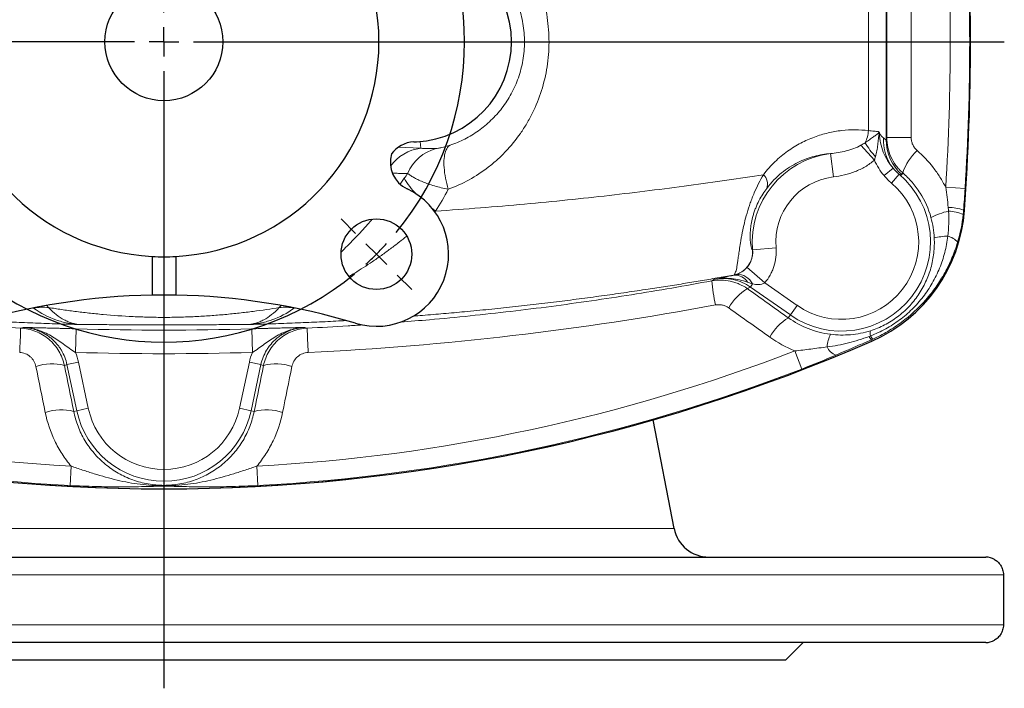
# Model space of a CAD drawing. Header units: millimetres. Extents: x -342 to 561, y -507 to 471.
# Tile 3 of 15: x -218 to -51, y -507 to -393. Entities that reach past the tile are written whole.
import ezdxf

# ---------------------------------------------------------------- set-up
doc = ezdxf.new("R2010")
doc.units = ezdxf.units.MM
doc.layers.add('FORMAT', color=7, linetype='Continuous')

# ---------------------------------------------------------------- blocks, each defined once
blk = doc.blocks.new('SW_CENTERMARKSYMBOL_2')
at = {"layer": 'FORMAT', "color": 0}
for p, q in [((0, 0), (0, 2.5)), ((-5, 0), (-146.1, 0)), ((0, 0), (-2.5, 0)), ((0, 0), (0, -2.5)), ((0, 0), (2.5, 0)), ((5, 0), (142.64, 0)), ((0, -5), (0, -109.77))]:
    blk.add_line(p, q, dxfattribs=at)
blk = doc.blocks.new('SW_CENTERMARKSYMBOL_3')
at = {"layer": 'FORMAT', "color": 0}
for p, q in [((-75.66, 3.54), (-78.14, 6.01)), ((3.54, 3.54), (6.01, 6.01)), ((-72.12, 0), (-73.89, 1.77)), ((-36.06, -31.06), (-36.06, 2.5)), ((0, 0), (1.77, 1.77)), ((0, 0), (-1.77, -1.77)), ((-72.12, 0), (-70.36, -1.77)), ((-68.59, -3.54), (-66.11, -6.01)), ((-3.54, -3.54), (-6.01, -6.01)), ((-36.06, -36.06), (-36.06, -33.56)), ((-41.06, -36.06), (-74.62, -36.06)), ((-36.06, -36.06), (-38.56, -36.06)), ((-36.06, -36.06), (-36.06, -38.56)), ((-36.06, -36.06), (-33.56, -36.06)), ((-31.06, -36.06), (2.5, -36.06)), ((-36.06, -41.06), (-36.06, -74.62)), ((-68.59, -68.59), (-66.11, -66.11)), ((-3.54, -68.59), (-6.01, -66.11)), ((-72.12, -72.12), (-70.36, -70.36)), ((0, -72.12), (-1.77, -70.36)), ((-72.12, -72.12), (-73.89, -73.89)), ((0, -72.12), (1.77, -73.89)), ((-75.66, -75.66), (-78.14, -78.14)), ((3.54, -75.66), (6.01, -78.14))]:
    blk.add_line(p, q, dxfattribs=at)
for start, end in [(50.6172, 129.3828), (132.1914, 135), (45, 47.8086), (42.1914, 45), (135, 137.8086), (140.6172, 219.3828), (320.6172, 39.3828), (222.1914, 225), (315, 317.8086), (225, 227.8086), (312.1914, 315), (230.6172, 309.3828)]:
    blk.add_arc((-36.06, -36.06), 51, start, end, dxfattribs=at)

msp = doc.modelspace()

# ---------------------------------------------------------------- linework, layer by layer
at = {"color": 8, "linetype": 'Continuous', "lineweight": 18}
for p, q in [((-71.38, -413.38), (-71.38, -380.16)), ((-74.39, -381.68), (-74.39, -411.85)), ((-150.38, -414.84), (-150.48, -413.7)), ((-75.65, -414.33), (-73.38, -416.86)), ((-150.38, -414.84), (-154.18, -414.69)), ((-80.84, -415.75), (-80.34, -419.72)), ((-70.21, -418.22), (-71.73, -419.5)), ((-69.17, -419.25), (-70.46, -420.77)), ((-68.71, -419.33), (-68.56, -419.02)), ((-153.17, -419.95), (-153.89, -420.94)), ((-61.27, -421.47), (-57.97, -421.68)), ((-148, -425.64), (-147.88, -425.52)), ((-58.08, -425.35), (-58.23, -425.34)), ((-58.08, -425.35), (-58.08, -425.35)), ((-94.04, -432.1), (-94.05, -432.1)), ((-94.04, -432.1), (-90.06, -431.75)), ((-95, -435.06), (-91.98, -437.68)), ((-100.5, -437.1), (-100.99, -437.36)), ((-97.26, -436.37), (-97.18, -436.4)), ((-86.49, -441.52), (-91.98, -437.68)), ((-94.42, -438.41), (-94.05, -437.88)), ((-94.42, -438.41), (-87.64, -443.15)), ((-216.09, -441.99), (-216.12, -441.97)), ((-213.87, -441.55), (-213.54, -441.9)), ((-174.05, -441.55), (-174.39, -441.9)), ((-87.64, -443.15), (-86.49, -441.52)), ((-87.64, -443.15), (-87.98, -443.64)), ((-218.29, -445.39), (-217.87, -445.26)), ((-208.97, -449.51), (-208.86, -445.51)), ((-178.96, -449.51), (-179.07, -445.51)), ((-169.64, -445.39), (-170.06, -445.26)), ((-73.79, -447.58), (-73.89, -447.36)), ((-73.79, -447.59), (-73.79, -447.58)), ((-86.88, -449.25), (-85.69, -452.33)), ((-210.42, -451.59), (-208.46, -451.17)), ((-208.46, -451.17), (-206.8, -459)), ((-179.47, -451.17), (-181.13, -459)), ((-177.51, -451.59), (-179.47, -451.17)), ((-208.75, -459.41), (-210.42, -451.59)), ((-179.18, -459.41), (-177.51, -451.59)), ((-208.75, -459.41), (-209.28, -459.52)), ((-208.75, -459.41), (-206.8, -459)), ((-179.18, -459.41), (-181.13, -459)), ((-179.18, -459.41), (-178.65, -459.52)), ((-209.73, -468.82), (-209.91, -472.11)), ((-178.2, -468.82), (-178.02, -472.11)), ((-193.97, -472.16), (-193.97, -472.22)), ((-107.35, -479.41), (-280.58, -479.41)), ((-51.47, -487.27), (-336.46, -487.27)), ((-336.46, -495.77), (-51.47, -495.77))]:
    msp.add_line(p, q, dxfattribs=at)
at = {"color": 7, "linetype": 'Continuous', "lineweight": 25}
for p, q in [((-151.56, -413.77), (-151.08, -413.75)), ((-195.97, -433.21), (-195.97, -439.79)), ((-193.97, -433.27), (-193.97, -439.77)), ((-191.97, -433.21), (-191.97, -439.79)), ((-107.35, -479.41), (-110.94, -460.98)), ((-333.47, -484.27), (-54.47, -484.27)), ((-51.47, -487.27), (-51.47, -495.77)), ((-54.47, -498.77), (-333.47, -498.77)), ((-88.47, -501.77), (-85.47, -498.77)), ((-88.47, -501.77), (-299.47, -501.77))]:
    msp.add_line(p, q, dxfattribs=at)
at = {"color": 8, "linetype": 'Continuous', "lineweight": 18, "flags": 128}
for points in [[(-145.7, -421.82), (-145.83, -421.34), (-145.96, -420.86), (-146.07, -420.39), (-146.17, -419.92), (-146.25, -419.46), (-146.32, -419.01), (-146.37, -418.57), (-146.41, -418.14), (-146.43, -417.73), (-146.44, -417.33), (-146.43, -416.95), (-146.41, -416.59), (-146.37, -416.26), (-146.32, -415.94), (-146.25, -415.65), (-146.17, -415.38), (-146.07, -415.13), (-145.96, -414.92), (-145.84, -414.73), (-145.7, -414.57), (-145.56, -414.44), (-145.4, -414.33)], [(-71.27, -413.04), (-71.29, -413.11), (-71.38, -413.38)], [(-148.39, -425.11), (-148.34, -425.15), (-147.88, -425.52)]]:
    msp.add_lwpolyline(points, dxfattribs=at)
at = {"color": 7, "linetype": 'Continuous', "lineweight": 25}
for centre, radius in [((-193.97, -396.77), 10), ((-157.9, -432.83), 6)]:
    msp.add_circle(centre, radius, dxfattribs=at)
for centre, radius, start, end in [((-193.97, -396.77), 36.5, 93.1411, 266.8589), ((-193.97, -396.77), 36.5, 273.1411, 86.8589), ((-457.37, -396.77), 400.31, 355.9053, 4.0947), ((-151.97, -396.77), 17, 273, 87), ((-151.3, -418.76), 5, 93, 143.8944), ((-150.54, -417.23), 5, 163.6015, 244.7499), ((-157.9, -432.83), 12.25, 253.2398, 64.7499), ((-84.32, -423.47), 26.31, 293.5885, 355.9053), ((-193.97, -396.77), 36.5, 266.8589, 270), ((-193.97, -396.77), 36.5, 270, 273.1411), ((-193.97, -552.58), 112.81, 91.0159, 106.7602), ((-193.97, -552.58), 112.81, 90, 91.0159), ((-193.97, -552.58), 112.81, 88.9841, 90), ((-193.97, -552.58), 112.81, 73.2398, 88.9841), ((-193.97, -172.37), 300.31, 246.4115, 270), ((-193.97, -172.37), 300.31, 270, 293.5885), ((-101.47, -478.27), 6, 191, 270), ((-54.47, -487.27), 3, 59.9434, 90), ((-54.47, -495.77), 3, 270, 300.0407)]:
    msp.add_arc(centre, radius, start, end, dxfattribs=at)
at = {"color": 8, "linetype": 'Continuous', "lineweight": 18}
for centre, radius, start, end in [((-457.37, -396.77), 400.31, 355.9053, 4.0947), ((-457.37, -396.77), 396.87, 356.431, 3.569), ((-457.37, -396.77), 400.17, 356.431, 3.569), ((-79.47, -411.61), 5.08, 333.043, 357.3145), ((-63.39, -407.17), 13.37, 210.2951, 222.9656), ((-64.11, -413.45), 7.74, 177.3083, 217.9955), ((-63.39, -413.37), 7.99, 180.0696, 228.2182), ((-67.98, -553.41), 140.41, 89.6574, 91.3435), ((-149.51, -422.12), 7.33, 96.8534, 144.7881), ((-145.85, -421.93), 7.3, 105.2107, 157.1966), ((-78.97, -430.77), 15.13, 97.098, 185.04), ((-59.48, -422.2), 9.62, 133.6149, 160.6559), ((-93.8, -420.95), 2.27, 341.5502, 45.3654), ((-78.97, -430.77), 15.12, 235, 49.6106), ((-143.35, -414.55), 11.21, 208.8043, 226.0902), ((-78.97, -430.77), 11.14, 97.098, 185.04), ((-78.97, -430.77), 13.12, 235, 49.6106), ((-84.32, -423.47), 26.31, 293.5885, 355.9053), ((-57.67, -438.6), 13.45, 103.4189, 116.9309), ((-61.08, -433.88), 9, 71.5534, 88.5185), ((-61.13, -432.62), 7.11, 66.489, 87.2747), ((-60.7, -440.19), 10.42, 91.2028, 103.9189), ((-61.53, -432.59), 2.89, 37.6535, 77.7484), ((-98.04, -432.45), 4, 281.1009, 5.0105), ((-61.78, -433.37), 39.41, 185.8131, 191.8388), ((-97.02, -438.88), 2.49, 31.04, 93.684), ((-96.56, -439.04), 2.76, 24.7024, 94.8177), ((-90.09, -446.51), 9.21, 121.7545, 150.3354), ((-214.48, -451.13), 9.28, 84.233, 100.0431), ((-173.45, -451.13), 9.28, 79.9569, 95.767), ((-83.19, -451.43), 9.15, 121.5347, 150.3957), ((-364.5, -441.63), 146.26, 356.9091, 358.5277), ((-193.97, 58.73), 504.46, 268.3085, 271.6915), ((-23.43, -441.63), 146.26, 181.4723, 183.0909), ((-72.54, -446.25), 1.56, 164.3997, 196.8913), ((-193.97, -172.37), 300.31, 246.4115, 293.5885), ((-75.06, -449.18), 6.38, 154.4623, 174.2731), ((-72.57, -446.05), 1.86, 203.663, 224.9664), ((-72.57, -446.04), 1.6, 204.5306, 228.9364), ((-193.97, -172.37), 296.87, 248.8565, 266.9556), ((-193.97, 58.73), 508.46, 268.3085, 271.6915), ((-193.97, -172.37), 296.87, 273.0444, 291.1435), ((-79.15, -447.65), 2.43, 201.6007, 252.1175), ((-193.97, -172.37), 300.17, 248.8565, 266.9556), ((-212.98, -460.05), 8.6, 75.7679, 108.3342), ((-193.97, -172.37), 300.17, 273.0444, 291.1435), ((-174.95, -460.05), 8.6, 71.6658, 104.2321), ((-211.4, -467.85), 8.59, 75.733, 108.352), ((-193.97, -456.27), 15.12, 192, 348), ((-193.97, -456.27), 13.12, 192, 348), ((-176.53, -467.85), 8.59, 71.648, 104.267)]:
    msp.add_arc(centre, radius, start, end, dxfattribs=at)
for centre, major_axis, ratio, start_param, end_param in [((-84.37, -395.72), (-12.98, 17.67), 0.038842, 2.770239, 2.925621), ((-273.89, -55.41), (253.72, 362.35), 0.942905, 4.214336, 4.215683), ((-358.08, 23.85), (516.21, 109.72), 0.942905, 4.797982, 4.798877), ((-29.85, 23.85), (516.21, -109.72), 0.942905, 4.625901, 4.626796)]:
    msp.add_ellipse(centre, major_axis=major_axis, ratio=ratio, start_param=start_param, end_param=end_param, dxfattribs=at)
for points, knots in [([(-145.7, -421.82), (-144.47, -421.37), (-143.29, -420.83), (-141.03, -419.57), (-139.94, -418.86), (-138.39, -417.66), (-137.88, -417.24), (-136.9, -416.35), (-136.42, -415.89), (-135.06, -414.46), (-134.23, -413.43), (-133.08, -411.79), (-132.72, -411.23), (-132.03, -410.06), (-131.71, -409.46), (-130.8, -407.62), (-130.29, -406.36), (-129.47, -403.75), (-129.15, -402.41), (-128.82, -400.33), (-128.74, -399.63), (-128.63, -398.23), (-128.6, -397.53), (-128.6, -395.41), (-128.7, -394.01), (-129.13, -391.23), (-129.44, -389.88), (-130.26, -387.26), (-130.77, -385.99), (-131.67, -384.14), (-132, -383.54), (-132.68, -382.37), (-133.04, -381.81), (-134.19, -380.16), (-135.02, -379.13), (-136.4, -377.67), (-136.88, -377.21), (-137.85, -376.32), (-138.35, -375.9), (-139.9, -374.7), (-140.99, -373.99), (-142.7, -373.03), (-143.29, -372.74), (-144.48, -372.19), (-145.08, -371.95), (-145.7, -371.72)], [0, 0, 0, 0, 0.0625, 0.0625, 0.125, 0.125, 0.15625, 0.15625, 0.1875, 0.1875, 0.25, 0.25, 0.28125, 0.28125, 0.3125, 0.3125, 0.375, 0.375, 0.4375, 0.4375, 0.46875, 0.46875, 0.5, 0.5, 0.5625, 0.5625, 0.625, 0.625, 0.6875, 0.6875, 0.71875, 0.71875, 0.75, 0.75, 0.8125, 0.8125, 0.84375, 0.84375, 0.875, 0.875, 0.9375, 0.9375, 0.96875, 0.96875, 1, 1, 1, 1]), ([(-145.4, -379.2), (-144.97, -379.35), (-144.54, -379.51), (-143.7, -379.87), (-143.29, -380.06), (-142.07, -380.68), (-141.3, -381.16), (-139.81, -382.21), (-139.1, -382.8), (-137.75, -384.1), (-137.13, -384.81), (-135.97, -386.32), (-135.45, -387.13), (-134.75, -388.43), (-134.53, -388.88), (-134.13, -389.79), (-133.94, -390.25), (-133.45, -391.67), (-133.2, -392.66), (-132.85, -394.71), (-132.76, -395.75), (-132.76, -397.33), (-132.79, -397.85), (-132.88, -398.89), (-132.95, -399.41), (-133.21, -400.94), (-133.47, -401.92), (-134.13, -403.81), (-134.53, -404.72), (-135.24, -406.02), (-135.49, -406.44), (-136.02, -407.25), (-136.3, -407.64), (-137.16, -408.77), (-137.78, -409.46), (-139.12, -410.75), (-139.84, -411.34), (-141.33, -412.4), (-142.1, -412.87), (-143.7, -413.69), (-144.54, -414.04), (-145.4, -414.33)], [0, 0, 0, 0, 0.03125, 0.03125, 0.0625, 0.0625, 0.125, 0.125, 0.1875, 0.1875, 0.25, 0.25, 0.3125, 0.3125, 0.34375, 0.34375, 0.375, 0.375, 0.4375, 0.4375, 0.5, 0.5, 0.53125, 0.53125, 0.5625, 0.5625, 0.625, 0.625, 0.6875, 0.6875, 0.71875, 0.71875, 0.75, 0.75, 0.8125, 0.8125, 0.875, 0.875, 0.9375, 0.9375, 1, 1, 1, 1]), ([(-74.39, -411.85), (-75.87, -411.68), (-77.38, -411.67), (-79.69, -411.93), (-80.46, -412.06), (-82.01, -412.43), (-82.79, -412.66), (-84.33, -413.23), (-85.09, -413.57), (-86.24, -414.17), (-86.62, -414.39), (-87.37, -414.85), (-87.75, -415.1), (-88.85, -415.9), (-89.57, -416.49), (-90.94, -417.8), (-91.59, -418.53), (-92.21, -419.34)], [0, 0, 0, 0, 0.25, 0.25, 0.375, 0.375, 0.5, 0.5, 0.625, 0.625, 0.6875, 0.6875, 0.75, 0.75, 0.875, 0.875, 1, 1, 1, 1]), ([(-72.66, -412.05), (-72.65, -412.06), (-72.64, -412.07), (-72.62, -412.1), (-72.62, -412.11), (-72.61, -412.13), (-72.61, -412.14), (-72.61, -412.17), (-72.61, -412.17), (-72.62, -412.2), (-72.63, -412.21), (-72.67, -412.26), (-72.71, -412.29), (-72.82, -412.38), (-72.9, -412.45), (-73.15, -412.64), (-73.34, -412.78), (-73.74, -413.07), (-73.96, -413.23), (-74.43, -413.56), (-74.68, -413.73), (-74.94, -413.92)], [0, 0, 0, 0, 0.015625, 0.015625, 0.03125, 0.03125, 0.039063, 0.039063, 0.046875, 0.046875, 0.0625, 0.0625, 0.125, 0.125, 0.25, 0.25, 0.5, 0.5, 0.75, 0.75, 1, 1, 1, 1]), ([(-72.66, -412.05), (-72.89, -412.02), (-73.15, -411.98), (-73.73, -411.91), (-74.05, -411.88), (-74.39, -411.85)], [0, 0, 0, 0, 0.5, 0.5, 1, 1, 1, 1]), ([(-73.18, -416.28), (-73.08, -415.95), (-73, -415.6), (-72.89, -414.92), (-72.84, -414.58), (-72.76, -413.9), (-72.72, -413.56), (-72.66, -413.05), (-72.64, -412.88), (-72.61, -412.63), (-72.6, -412.54), (-72.58, -412.37), (-72.57, -412.28), (-72.56, -412.2)], [0, 0, 0, 0, 0.25, 0.25, 0.5, 0.5, 0.75, 0.75, 0.875, 0.875, 0.9375, 0.9375, 1, 1, 1, 1]), ([(-70.21, -418.22), (-70.56, -417.81), (-70.87, -417.38), (-71.42, -416.45), (-71.66, -415.98), (-72.05, -414.99), (-72.2, -414.48), (-72.43, -413.43), (-72.5, -412.9), (-72.53, -412.37)], [0, 0, 0, 0, 0.25, 0.25, 0.5, 0.5, 0.75, 0.75, 1, 1, 1, 1]), ([(-145.4, -414.33), (-145.94, -414.52), (-146.43, -414.65), (-147.04, -414.78), (-147.23, -414.82), (-147.54, -414.86), (-147.67, -414.88), (-147.77, -414.88)], [0, 0, 0, 0, 0.5, 0.5, 0.75, 0.75, 1, 1, 1, 1]), ([(-75.65, -414.33), (-76.04, -414.57), (-76.46, -414.76), (-77.32, -415.07), (-77.75, -415.2), (-79.06, -415.52), (-79.95, -415.65), (-80.84, -415.75)], [0, 0, 0, 0, 0.25, 0.25, 0.5, 0.5, 1, 1, 1, 1]), ([(-71.38, -413.38), (-71.39, -413.43), (-71.43, -413.42), (-71.59, -413.32), (-71.7, -413.22), (-71.84, -413.09)], [0, 0, 0, 0, 0.5, 0.5, 1, 1, 1, 1]), ([(-71.27, -413.04), (-71.27, -413.61), (-71.21, -414.16), (-70.97, -415.26), (-70.79, -415.81), (-70.33, -416.83), (-70.05, -417.31), (-69.54, -417.99), (-69.36, -418.21), (-68.98, -418.63), (-68.78, -418.83), (-68.56, -419.02)], [0, 0, 0, 0, 0.25, 0.25, 0.5, 0.5, 0.75, 0.75, 0.875, 0.875, 1, 1, 1, 1]), ([(-66.12, -415.24), (-66.28, -415.1), (-66.42, -414.94), (-66.68, -414.6), (-66.78, -414.42), (-66.96, -414.04), (-67.02, -413.84), (-67.11, -413.42), (-67.14, -413.22), (-67.14, -413)], [0, 0, 0, 0, 0.25, 0.25, 0.5, 0.5, 0.75, 0.75, 1, 1, 1, 1]), ([(-91.65, -421.67), (-90.86, -420.62), (-90.01, -419.77), (-88.68, -418.68), (-88.22, -418.36), (-87.3, -417.77), (-86.83, -417.5), (-85.44, -416.81), (-84.51, -416.47), (-82.66, -415.97), (-81.74, -415.82), (-80.84, -415.75)], [0, 0, 0, 0, 0.25, 0.25, 0.375, 0.375, 0.5, 0.5, 0.75, 0.75, 1, 1, 1, 1]), ([(-61.27, -421.47), (-61.57, -420.88), (-61.89, -420.31), (-62.6, -419.19), (-62.99, -418.64), (-64.21, -417.07), (-65.12, -416.11), (-66.12, -415.24)], [0, 0, 0, 0, 0.25, 0.25, 0.5, 0.5, 1, 1, 1, 1]), ([(-80.34, -419.72), (-79.71, -419.64), (-79.08, -419.52), (-77.85, -419.23), (-77.25, -419.04), (-76.36, -418.7), (-76.07, -418.57), (-75.5, -418.3), (-75.21, -418.15), (-74.38, -417.66), (-73.86, -417.29), (-73.38, -416.86)], [0, 0, 0, 0, 0.25, 0.25, 0.5, 0.5, 0.625, 0.625, 0.75, 0.75, 1, 1, 1, 1]), ([(-73.38, -416.86), (-73.17, -417.34), (-72.92, -417.8), (-72.37, -418.68), (-72.07, -419.1), (-71.73, -419.5)], [0, 0, 0, 0, 0.5, 0.5, 1, 1, 1, 1]), ([(-155.18, -419.07), (-154.92, -419.08), (-154.36, -419.11), (-153.5, -419.13), (-152.88, -419.11), (-152.58, -419.1)], [0, 0, 0, 0, 0.3055546, 0.6527778, 1, 1, 1, 1]), ([(-152.58, -419.1), (-152.46, -419.21), (-152.32, -419.32), (-151.98, -419.56), (-151.79, -419.68), (-151.36, -419.93), (-151.13, -420.05), (-150.62, -420.29), (-150.34, -420.42), (-149.44, -420.79), (-148.78, -421.02), (-147.33, -421.45), (-146.53, -421.65), (-145.7, -421.82)], [0, 0, 0, 0, 0.125, 0.125, 0.25, 0.25, 0.375, 0.375, 0.5, 0.5, 0.75, 0.75, 1, 1, 1, 1]), ([(-92.21, -419.34), (-96.29, -419.97), (-100.51, -420.59), (-109.23, -421.76), (-113.73, -422.33), (-123.02, -423.39), (-127.81, -423.88), (-135.21, -424.55), (-137.72, -424.77), (-142.77, -425.17), (-145.32, -425.35), (-147.88, -425.52)], [0, 0, 0, 0, 0.25, 0.25, 0.5, 0.5, 0.75, 0.75, 0.875, 0.875, 1, 1, 1, 1]), ([(-92.21, -419.34), (-92.78, -420.3), (-93.3, -421.32), (-93.89, -422.71), (-94.01, -423), (-94.23, -423.56), (-94.33, -423.85), (-94.64, -424.71), (-94.83, -425.3), (-95.16, -426.44), (-95.31, -427), (-95.57, -428.1), (-95.69, -428.63), (-95.84, -429.38), (-95.88, -429.62), (-95.97, -430.1), (-96.01, -430.33), (-96.12, -431), (-96.19, -431.41), (-96.3, -432.18), (-96.35, -432.54), (-96.45, -433.21), (-96.49, -433.51), (-96.57, -434.07), (-96.6, -434.32), (-96.68, -434.79), (-96.71, -434.99), (-96.82, -435.54), (-96.9, -435.82), (-97.07, -436.21), (-97.16, -436.33), (-97.26, -436.37)], [0, 0, 0, 0, 0.125, 0.125, 0.15625, 0.15625, 0.1875, 0.1875, 0.25, 0.25, 0.3125, 0.3125, 0.375, 0.375, 0.40625, 0.40625, 0.4375, 0.4375, 0.5, 0.5, 0.5625, 0.5625, 0.625, 0.625, 0.6875, 0.6875, 0.75, 0.75, 0.875, 0.875, 1, 1, 1, 1]), ([(-68.56, -419.02), (-67.99, -419.51), (-67.46, -420.05), (-66.72, -420.91), (-66.48, -421.21), (-66.03, -421.82), (-65.81, -422.14), (-64.79, -423.74), (-64.18, -425.12), (-63.77, -426.61)], [0, 0, 0, 0, 0.25, 0.25, 0.375, 0.375, 0.5, 0.5, 1, 1, 1, 1]), ([(-94.05, -432.1), (-94.08, -432.09), (-94.12, -432.05), (-94.19, -431.88), (-94.24, -431.76), (-94.32, -431.43), (-94.36, -431.22), (-94.42, -430.68), (-94.45, -430.36), (-94.46, -429.75), (-94.46, -429.52), (-94.44, -429.03), (-94.42, -428.76), (-94.36, -428.15), (-94.31, -427.82), (-94.17, -427.1), (-94.08, -426.69), (-93.9, -426.07), (-93.84, -425.86), (-93.69, -425.43), (-93.61, -425.21), (-93.35, -424.57), (-93.17, -424.15), (-92.75, -423.35), (-92.54, -422.98), (-92.11, -422.3), (-91.88, -421.97), (-91.65, -421.67)], [0, 0, 0, 0, 0.125, 0.125, 0.25, 0.25, 0.375, 0.375, 0.5, 0.5, 0.5625, 0.5625, 0.625, 0.625, 0.6875, 0.6875, 0.75, 0.75, 0.78125, 0.78125, 0.8125, 0.8125, 0.875, 0.875, 0.9375, 0.9375, 1, 1, 1, 1]), ([(-158.61, -426.88), (-158.87, -427.18), (-159.47, -427.87), (-160.42, -428.92), (-161.47, -430.03), (-162.6, -431.2), (-163.41, -432.01), (-163.87, -432.44), (-163.88, -432.45)], [0, 0, 0, 0, 0.155812, 0.353857, 0.551908, 0.749756, 0.992584, 1, 1, 1, 1]), ([(-162.55, -436.62), (-162.23, -436.43), (-161.4, -435.93), (-160.09, -435.09), (-158.57, -434.1), (-157.05, -433.04), (-155.51, -431.92), (-154.08, -430.83), (-153.17, -430.1), (-152.76, -429.77)], [0, 0, 0, 0, 0.094419, 0.242057, 0.389372, 0.547897, 0.706723, 0.865692, 1, 1, 1, 1]), ([(-63.21, -430.07), (-63.17, -430.94), (-63.2, -431.8), (-63.39, -433.49), (-63.55, -434.33), (-64.01, -435.98), (-64.31, -436.78), (-65.03, -438.32), (-65.44, -439.06), (-66.17, -440.13), (-66.43, -440.47), (-66.96, -441.14), (-67.25, -441.46), (-68.13, -442.39), (-68.77, -442.96), (-69.81, -443.73), (-70.17, -443.98), (-70.9, -444.44), (-71.28, -444.65), (-72.42, -445.24), (-73.22, -445.57), (-74.04, -445.83)], [0, 0, 0, 0, 0.125, 0.125, 0.25, 0.25, 0.375, 0.375, 0.5, 0.5, 0.5625, 0.5625, 0.625, 0.625, 0.75, 0.75, 0.8125, 0.8125, 0.875, 0.875, 1, 1, 1, 1]), ([(-60.92, -429.77), (-61.03, -430.71), (-61.2, -431.63), (-61.66, -433.44), (-61.95, -434.33), (-62.48, -435.63), (-62.67, -436.06), (-63.08, -436.91), (-63.31, -437.33), (-64.01, -438.55), (-64.52, -439.32), (-65.38, -440.43), (-65.68, -440.79), (-66.3, -441.5), (-66.63, -441.84), (-67.64, -442.83), (-68.35, -443.44), (-69.85, -444.55), (-70.63, -445.06), (-71.87, -445.74), (-72.29, -445.95), (-73.15, -446.35), (-73.59, -446.53), (-74.03, -446.7)], [0, 0, 0, 0, 0.125, 0.125, 0.25, 0.25, 0.3125, 0.3125, 0.375, 0.375, 0.5, 0.5, 0.5625, 0.5625, 0.625, 0.625, 0.75, 0.75, 0.875, 0.875, 0.9375, 0.9375, 1, 1, 1, 1]), ([(-73.62, -447.24), (-72.76, -446.85), (-71.92, -446.42), (-70.29, -445.45), (-69.51, -444.93), (-67.26, -443.26), (-65.89, -441.99), (-64.33, -440.22), (-64.03, -439.85), (-63.45, -439.12), (-63.17, -438.74), (-62.37, -437.59), (-61.88, -436.81), (-60.98, -435.18), (-60.57, -434.34), (-59.84, -432.61), (-59.52, -431.72), (-59.25, -430.83)], [0, 0, 0, 0, 0.125, 0.125, 0.25, 0.25, 0.5, 0.5, 0.5625, 0.5625, 0.625, 0.625, 0.75, 0.75, 0.875, 0.875, 1, 1, 1, 1]), ([(-94.04, -432.1), (-94.02, -432.37), (-94.02, -432.64), (-94.08, -433.17), (-94.14, -433.43), (-94.3, -433.93), (-94.41, -434.18), (-94.67, -434.64), (-94.82, -434.86), (-95, -435.06)], [0, 0, 0, 0, 0.25, 0.25, 0.5, 0.5, 0.75, 0.75, 1, 1, 1, 1]), ([(-91.98, -437.68), (-91.62, -437.27), (-91.32, -436.84), (-90.93, -436.14), (-90.81, -435.9), (-90.59, -435.41), (-90.5, -435.16), (-90.25, -434.4), (-90.14, -433.88), (-90.02, -432.82), (-90.01, -432.28), (-90.06, -431.75)], [0, 0, 0, 0, 0.25, 0.25, 0.375, 0.375, 0.5, 0.5, 0.75, 0.75, 1, 1, 1, 1]), ([(-95, -435.06), (-95.08, -435.15), (-95.16, -435.24), (-95.32, -435.4), (-95.4, -435.47), (-95.57, -435.61), (-95.65, -435.68), (-95.81, -435.79), (-95.89, -435.84), (-96.11, -435.99), (-96.26, -436.06), (-96.54, -436.19), (-96.67, -436.24), (-96.79, -436.29)], [0, 0, 0, 0, 0.125, 0.125, 0.25, 0.25, 0.375, 0.375, 0.5, 0.5, 0.75, 0.75, 1, 1, 1, 1]), ([(-100.99, -437.36), (-103.25, -437.77), (-107.78, -438.6), (-114.58, -439.73), (-121.41, -440.76), (-128.24, -441.71), (-135.1, -442.56), (-141.99, -443.31), (-148.23, -443.92), (-152.19, -444.24), (-153.83, -444.37)], [0, 0, 0, 0, 0.129382, 0.258783, 0.38819, 0.517591, 0.646973, 0.776974, 0.906994, 1, 1, 1, 1]), ([(-151.63, -443.34), (-151.12, -443.3), (-149.39, -443.17), (-146.49, -442.93), (-142.73, -442.59), (-138.83, -442.21), (-134.78, -441.78), (-130.79, -441.33), (-126.86, -440.86), (-123, -440.37), (-119.19, -439.85), (-115.45, -439.32), (-111.99, -438.81), (-108.78, -438.31), (-105.82, -437.84), (-102.91, -437.35), (-100.05, -436.87), (-98.19, -436.54), (-97.26, -436.37)], [0, 0, 0, 0, 0.025587, 0.085843, 0.146075, 0.216174, 0.286297, 0.35642, 0.42652, 0.496618, 0.56674, 0.636861, 0.70696, 0.765554, 0.824169, 0.882791, 0.941406, 1, 1, 1, 1]), ([(-94.94, -438.68), (-95.38, -438.37), (-95.83, -438.11), (-96.56, -437.79), (-96.81, -437.7), (-97.31, -437.54), (-97.57, -437.47), (-98.34, -437.3), (-98.87, -437.23), (-99.93, -437.22), (-100.46, -437.26), (-100.99, -437.36)], [0, 0, 0, 0, 0.25, 0.25, 0.375, 0.375, 0.5, 0.5, 0.75, 0.75, 1, 1, 1, 1]), ([(-97.18, -436.4), (-97.81, -436.53), (-98.39, -436.65), (-99.47, -436.88), (-99.99, -436.99), (-100.5, -437.1)], [0, 0, 0, 0, 0.5, 0.5, 1, 1, 1, 1]), ([(-94.89, -437.6), (-95.79, -437.29), (-96.71, -437.07), (-98.12, -436.93), (-98.6, -436.91), (-99.32, -436.94), (-99.55, -436.96), (-99.91, -437), (-100.03, -437.02), (-100.27, -437.06), (-100.38, -437.08), (-100.5, -437.1)], [0, 0, 0, 0, 0.5, 0.5, 0.75, 0.75, 0.875, 0.875, 0.9375, 0.9375, 1, 1, 1, 1]), ([(-100.5, -437.1), (-100.24, -437.05), (-99.97, -437.01), (-99.44, -436.97), (-99.17, -436.96), (-98.37, -436.97), (-97.85, -437.03), (-96.81, -437.25), (-96.29, -437.42), (-95.32, -437.84), (-94.86, -438.1), (-94.42, -438.41)], [0, 0, 0, 0, 0.125, 0.125, 0.25, 0.25, 0.5, 0.5, 0.75, 0.75, 1, 1, 1, 1]), ([(-94.05, -437.88), (-93.71, -437.95), (-93.36, -437.99), (-92.83, -437.98), (-92.65, -437.96), (-92.3, -437.87), (-92.12, -437.79), (-91.98, -437.68)], [0, 0, 0, 0, 0.5, 0.5, 0.75, 0.75, 1, 1, 1, 1]), ([(-216.09, -441.99), (-214.87, -442.87), (-213.61, -443.53), (-211.96, -444.1), (-211.63, -444.21), (-210.96, -444.39), (-210.62, -444.47), (-209.94, -444.6), (-209.6, -444.65), (-209.09, -444.71), (-208.91, -444.73), (-208.57, -444.75), (-208.4, -444.77), (-208.22, -444.77)], [0, 0, 0, 0, 0.5, 0.5, 0.625, 0.625, 0.75, 0.75, 0.875, 0.875, 0.9375, 0.9375, 1, 1, 1, 1]), ([(-213.54, -441.9), (-212.83, -442.01), (-212.09, -442.13), (-210.6, -442.34), (-209.85, -442.45), (-208.3, -442.65), (-207.52, -442.74), (-205.92, -442.92), (-205.1, -443), (-202.62, -443.23), (-200.93, -443.35), (-198.33, -443.47), (-197.46, -443.5), (-195.7, -443.55), (-194.82, -443.56), (-193.06, -443.56), (-192.18, -443.55), (-190.43, -443.5), (-189.56, -443.47), (-187.83, -443.39), (-186.97, -443.34), (-185.27, -443.22), (-184.44, -443.15), (-182.79, -443), (-181.98, -442.92), (-180.38, -442.74), (-179.59, -442.64), (-177.27, -442.34), (-175.8, -442.13), (-174.39, -441.9)], [0, 0, 0, 0, 0.0625, 0.0625, 0.125, 0.125, 0.1875, 0.1875, 0.25, 0.25, 0.375, 0.375, 0.4375, 0.4375, 0.5, 0.5, 0.5625, 0.5625, 0.625, 0.625, 0.6875, 0.6875, 0.75, 0.75, 0.8125, 0.8125, 0.875, 0.875, 1, 1, 1, 1]), ([(-213.54, -441.9), (-212.68, -442.81), (-211.8, -443.5), (-210.69, -444.09), (-210.46, -444.2), (-210.01, -444.39), (-209.79, -444.47), (-209.34, -444.6), (-209.11, -444.65), (-208.78, -444.71), (-208.67, -444.73), (-208.45, -444.76), (-208.33, -444.77), (-208.22, -444.77)], [0, 0, 0, 0, 0.5, 0.5, 0.625, 0.625, 0.75, 0.75, 0.875, 0.875, 0.9375, 0.9375, 1, 1, 1, 1]), ([(-174.39, -441.9), (-175.25, -442.81), (-176.13, -443.5), (-177.24, -444.09), (-177.47, -444.2), (-177.92, -444.39), (-178.14, -444.47), (-178.59, -444.6), (-178.82, -444.65), (-179.15, -444.71), (-179.26, -444.73), (-179.48, -444.76), (-179.6, -444.77), (-179.71, -444.77)], [0, 0, 0, 0, 0.5, 0.5, 0.625, 0.625, 0.75, 0.75, 0.875, 0.875, 0.9375, 0.9375, 1, 1, 1, 1]), ([(-171.84, -441.99), (-173.06, -442.87), (-174.32, -443.53), (-175.97, -444.1), (-176.3, -444.21), (-176.97, -444.39), (-177.31, -444.47), (-177.99, -444.6), (-178.33, -444.65), (-178.84, -444.71), (-179.02, -444.73), (-179.36, -444.75), (-179.53, -444.77), (-179.71, -444.77)], [0, 0, 0, 0, 0.5, 0.5, 0.625, 0.625, 0.75, 0.75, 0.875, 0.875, 0.9375, 0.9375, 1, 1, 1, 1]), ([(-169.48, -449.52), (-157.87, -448.96), (-146.3, -448.01), (-123.26, -445.32), (-111.78, -443.59), (-100.35, -441.45)], [0, 0, 0, 0, 0.5, 0.5, 1, 1, 1, 1]), ([(-100.35, -441.45), (-100.16, -441.42), (-99.95, -441.4), (-99.56, -441.41), (-99.36, -441.43), (-98.98, -441.52), (-98.79, -441.58), (-98.43, -441.74), (-98.26, -441.84), (-98.09, -441.95)], [0, 0, 0, 0, 0.25, 0.25, 0.5, 0.5, 0.75, 0.75, 1, 1, 1, 1]), ([(-208.22, -444.77), (-209.48, -444.74), (-212, -444.67), (-215.75, -444.54), (-219.47, -444.38), (-222.52, -444.24), (-224.31, -444.13), (-224.87, -444.1)], [0, 0, 0, 0, 0.223993, 0.448069, 0.672174, 0.896251, 1, 1, 1, 1]), ([(-179.71, -444.77), (-178.45, -444.74), (-175.93, -444.67), (-172.18, -444.54), (-168.46, -444.38), (-165.41, -444.24), (-163.61, -444.13), (-163.03, -444.1)], [0, 0, 0, 0, 0.223684, 0.447452, 0.671248, 0.895017, 1, 1, 1, 1]), ([(-80.82, -446.43), (-81.47, -446.35), (-82.11, -446.23), (-83.38, -445.91), (-84, -445.71), (-85.8, -445), (-86.92, -444.39), (-87.98, -443.64)], [0, 0, 0, 0, 0.25, 0.25, 0.5, 0.5, 1, 1, 1, 1]), ([(-227.64, -444.84), (-226.83, -444.9), (-223.71, -445.12), (-220.59, -445.28), (-218.29, -445.39)], [0, 0, 0, 0, 0.259928, 1, 1, 1, 1]), ([(-218.29, -445.39), (-217.4, -445.43), (-216.55, -445.62), (-214.91, -446.27), (-214.17, -446.72), (-212.83, -447.86), (-212.26, -448.53), (-211.37, -450.05), (-211.05, -450.86), (-210.87, -451.72)], [0, 0, 0, 0, 0.25, 0.25, 0.5, 0.5, 0.75, 0.75, 1, 1, 1, 1]), ([(-208.86, -445.51), (-209.8, -445.48), (-210.7, -445.45), (-211.79, -445.42), (-212.01, -445.42), (-212.43, -445.41), (-212.64, -445.4), (-213.24, -445.38), (-213.63, -445.37), (-214.37, -445.35), (-214.73, -445.34), (-215.41, -445.33), (-215.74, -445.32), (-216.37, -445.3), (-216.68, -445.29), (-217.13, -445.28), (-217.28, -445.28), (-217.5, -445.27), (-217.58, -445.27), (-217.72, -445.27), (-217.8, -445.27), (-217.87, -445.26)], [0, 0, 0, 0, 0.25, 0.25, 0.3125, 0.3125, 0.375, 0.375, 0.5, 0.5, 0.625, 0.625, 0.75, 0.75, 0.875, 0.875, 0.9375, 0.9375, 0.96875, 0.96875, 1, 1, 1, 1]), ([(-208.97, -449.51), (-209.34, -449.29), (-209.69, -449.05), (-210.38, -448.57), (-210.71, -448.32), (-211.39, -447.82), (-211.72, -447.58), (-212.41, -447.12), (-212.77, -446.89), (-213.49, -446.49), (-213.86, -446.3), (-214.62, -445.96), (-215.01, -445.82), (-215.81, -445.57), (-216.21, -445.47), (-216.83, -445.36), (-217.04, -445.34), (-217.45, -445.29), (-217.66, -445.27), (-217.87, -445.26)], [0, 0, 0, 0, 0.125, 0.125, 0.25, 0.25, 0.375, 0.375, 0.5, 0.5, 0.625, 0.625, 0.75, 0.75, 0.875, 0.875, 0.9375, 0.9375, 1, 1, 1, 1]), ([(-210.42, -451.59), (-210.51, -451.16), (-210.64, -450.73), (-210.96, -449.92), (-211.15, -449.53), (-211.49, -448.96), (-211.61, -448.78), (-211.86, -448.42), (-212, -448.25), (-212.42, -447.75), (-212.73, -447.44), (-213.23, -447.02), (-213.4, -446.88), (-213.76, -446.63), (-213.94, -446.51), (-214.51, -446.17), (-214.9, -445.98), (-215.71, -445.66), (-216.13, -445.53), (-216.99, -445.34), (-217.43, -445.29), (-217.87, -445.26)], [0, 0, 0, 0, 0.125, 0.125, 0.25, 0.25, 0.3125, 0.3125, 0.375, 0.375, 0.5, 0.5, 0.5625, 0.5625, 0.625, 0.625, 0.75, 0.75, 0.875, 0.875, 1, 1, 1, 1]), ([(-179.71, -444.77), (-180.63, -444.78), (-181.6, -444.79), (-183.14, -444.79), (-183.67, -444.8), (-184.76, -444.8), (-185.33, -444.8), (-186.51, -444.81), (-187.11, -444.81), (-188.37, -444.81), (-189.01, -444.82), (-190.37, -444.82), (-191.06, -444.82), (-192.12, -444.82), (-192.48, -444.82), (-193.2, -444.82), (-193.57, -444.82), (-194.66, -444.82), (-195.38, -444.82), (-196.45, -444.82), (-196.81, -444.82), (-197.5, -444.82), (-197.84, -444.82), (-198.85, -444.82), (-199.5, -444.81), (-200.77, -444.81), (-201.38, -444.81), (-203.15, -444.8), (-204.24, -444.8), (-205.8, -444.79), (-206.3, -444.79), (-207.28, -444.78), (-207.76, -444.78), (-208.22, -444.77)], [0, 0, 0, 0, 0.125, 0.125, 0.1875, 0.1875, 0.25, 0.25, 0.3125, 0.3125, 0.375, 0.375, 0.4375, 0.4375, 0.46875, 0.46875, 0.5, 0.5, 0.5625, 0.5625, 0.59375, 0.59375, 0.625, 0.625, 0.6875, 0.6875, 0.75, 0.75, 0.875, 0.875, 0.9375, 0.9375, 1, 1, 1, 1]), ([(-179.07, -445.51), (-178.13, -445.48), (-177.23, -445.45), (-176.14, -445.42), (-175.92, -445.42), (-175.5, -445.41), (-175.29, -445.4), (-174.69, -445.38), (-174.3, -445.37), (-173.56, -445.35), (-173.2, -445.34), (-172.52, -445.33), (-172.19, -445.32), (-171.56, -445.3), (-171.25, -445.29), (-170.8, -445.28), (-170.65, -445.28), (-170.43, -445.27), (-170.35, -445.27), (-170.21, -445.27), (-170.13, -445.27), (-170.06, -445.26)], [0, 0, 0, 0, 0.25, 0.25, 0.3125, 0.3125, 0.375, 0.375, 0.5, 0.5, 0.625, 0.625, 0.75, 0.75, 0.875, 0.875, 0.9375, 0.9375, 0.96875, 0.96875, 1, 1, 1, 1]), ([(-178.96, -449.51), (-178.59, -449.29), (-178.24, -449.05), (-177.55, -448.57), (-177.22, -448.32), (-176.54, -447.82), (-176.21, -447.58), (-175.52, -447.12), (-175.16, -446.89), (-174.44, -446.49), (-174.07, -446.3), (-173.31, -445.96), (-172.92, -445.82), (-172.12, -445.57), (-171.72, -445.47), (-171.1, -445.36), (-170.89, -445.34), (-170.48, -445.29), (-170.27, -445.27), (-170.06, -445.26)], [0, 0, 0, 0, 0.125, 0.125, 0.25, 0.25, 0.375, 0.375, 0.5, 0.5, 0.625, 0.625, 0.75, 0.75, 0.875, 0.875, 0.9375, 0.9375, 1, 1, 1, 1]), ([(-177.51, -451.59), (-177.42, -451.16), (-177.29, -450.73), (-176.97, -449.92), (-176.78, -449.53), (-176.44, -448.96), (-176.32, -448.78), (-176.07, -448.42), (-175.93, -448.25), (-175.51, -447.75), (-175.2, -447.44), (-174.7, -447.02), (-174.53, -446.88), (-174.17, -446.63), (-173.99, -446.51), (-173.42, -446.17), (-173.03, -445.98), (-172.22, -445.66), (-171.8, -445.53), (-170.94, -445.34), (-170.5, -445.29), (-170.06, -445.26)], [0, 0, 0, 0, 0.125, 0.125, 0.25, 0.25, 0.3125, 0.3125, 0.375, 0.375, 0.5, 0.5, 0.5625, 0.5625, 0.625, 0.625, 0.75, 0.75, 0.875, 0.875, 1, 1, 1, 1]), ([(-169.64, -445.39), (-170.53, -445.43), (-171.38, -445.62), (-173.02, -446.27), (-173.76, -446.72), (-175.1, -447.86), (-175.67, -448.53), (-176.56, -450.05), (-176.88, -450.86), (-177.06, -451.72)], [0, 0, 0, 0, 0.25, 0.25, 0.5, 0.5, 0.75, 0.75, 1, 1, 1, 1]), ([(-160.29, -444.84), (-161.1, -444.9), (-164.22, -445.12), (-167.34, -445.28), (-169.64, -445.39)], [0, 0, 0, 0, 0.259928, 1, 1, 1, 1]), ([(-74.04, -445.83), (-74.59, -446.01), (-75.15, -446.15), (-76.27, -446.37), (-76.84, -446.45), (-78.53, -446.6), (-79.66, -446.58), (-80.82, -446.43)], [0, 0, 0, 0, 0.25, 0.25, 0.5, 0.5, 1, 1, 1, 1]), ([(-74.28, -446.8), (-75.43, -447.23), (-76.6, -447.6), (-78.38, -448.05), (-78.98, -448.18), (-80.19, -448.4), (-80.8, -448.49), (-81.41, -448.55)], [0, 0, 0, 0, 0.5, 0.5, 0.75, 0.75, 1, 1, 1, 1]), ([(-79.9, -449.97), (-79.4, -449.75), (-78.91, -449.54), (-77.91, -449.11), (-77.41, -448.9), (-75.91, -448.25), (-74.9, -447.81), (-73.89, -447.36)], [0, 0, 0, 0, 0.25, 0.25, 0.5, 0.5, 1, 1, 1, 1]), ([(-215.69, -451.9), (-215.75, -451.58), (-215.87, -451.27), (-216.2, -450.7), (-216.4, -450.45), (-216.9, -450.02), (-217.18, -449.85), (-217.8, -449.6), (-218.12, -449.54), (-218.45, -449.52)], [0, 0, 0, 0, 0.25, 0.25, 0.5, 0.5, 0.75, 0.75, 1, 1, 1, 1]), ([(-172.24, -451.9), (-172.18, -451.58), (-172.06, -451.27), (-171.73, -450.7), (-171.53, -450.45), (-171.03, -450.02), (-170.75, -449.85), (-170.13, -449.6), (-169.81, -449.54), (-169.48, -449.52)], [0, 0, 0, 0, 0.25, 0.25, 0.5, 0.5, 0.75, 0.75, 1, 1, 1, 1]), ([(-81.41, -448.55), (-82.32, -448.7), (-83.23, -448.83), (-85.05, -449.06), (-85.96, -449.16), (-86.88, -449.25)], [0, 0, 0, 0, 0.5, 0.5, 1, 1, 1, 1]), ([(-209.28, -459.52), (-209.11, -460.4), (-208.86, -461.24), (-208.23, -462.88), (-207.85, -463.68), (-207.16, -464.83), (-206.92, -465.21), (-206.4, -465.93), (-206.12, -466.28), (-205.26, -467.29), (-204.62, -467.91), (-203.23, -469.06), (-202.49, -469.57), (-200.94, -470.46), (-200.12, -470.84), (-198.41, -471.46), (-197.54, -471.69), (-195.77, -472), (-194.88, -472.08), (-193.05, -472.08), (-192.15, -472), (-190.82, -471.76), (-190.38, -471.67), (-189.51, -471.43), (-189.07, -471.3), (-187.8, -470.84), (-186.98, -470.46), (-185.44, -469.57), (-184.7, -469.07), (-183.31, -467.91), (-182.67, -467.29), (-181.52, -465.94), (-181, -465.22), (-180.08, -463.68), (-179.7, -462.89), (-179.07, -461.24), (-178.82, -460.4), (-178.65, -459.52)], [0, 0, 0, 0, 0.0625, 0.0625, 0.125, 0.125, 0.15625, 0.15625, 0.1875, 0.1875, 0.25, 0.25, 0.3125, 0.3125, 0.375, 0.375, 0.4375, 0.4375, 0.5, 0.5, 0.5625, 0.5625, 0.59375, 0.59375, 0.625, 0.625, 0.6875, 0.6875, 0.75, 0.75, 0.8125, 0.8125, 0.875, 0.875, 0.9375, 0.9375, 1, 1, 1, 1]), ([(-209.73, -468.82), (-210.28, -468.16), (-210.78, -467.47), (-211.48, -466.39), (-211.7, -466.02), (-212.12, -465.27), (-212.31, -464.9), (-213.23, -462.98), (-213.77, -461.38), (-214.11, -459.7)], [0, 0, 0, 0, 0.25, 0.25, 0.375, 0.375, 0.5, 0.5, 1, 1, 1, 1]), ([(-178.2, -468.82), (-177.65, -468.16), (-177.15, -467.47), (-176.45, -466.39), (-176.23, -466.02), (-175.81, -465.27), (-175.62, -464.9), (-174.7, -462.98), (-174.16, -461.38), (-173.82, -459.7)], [0, 0, 0, 0, 0.25, 0.25, 0.375, 0.375, 0.5, 0.5, 1, 1, 1, 1]), ([(-209.73, -468.82), (-209.08, -469.04), (-208.43, -469.26), (-207.12, -469.7), (-206.47, -469.91), (-204.52, -470.51), (-203.22, -470.87), (-201.27, -471.34), (-200.62, -471.48), (-199.31, -471.72), (-198.65, -471.82), (-197.34, -471.99), (-196.68, -472.05), (-195.67, -472.12), (-195.33, -472.13), (-194.65, -472.15), (-194.31, -472.16), (-193.97, -472.16)], [0, 0, 0, 0, 0.125, 0.125, 0.25, 0.25, 0.5, 0.5, 0.625, 0.625, 0.75, 0.75, 0.875, 0.875, 0.9375, 0.9375, 1, 1, 1, 1]), ([(-178.2, -468.82), (-178.85, -469.04), (-179.51, -469.26), (-180.81, -469.7), (-181.46, -469.91), (-183.41, -470.51), (-184.71, -470.87), (-186.66, -471.34), (-187.31, -471.48), (-188.62, -471.72), (-189.28, -471.82), (-190.59, -471.99), (-191.25, -472.05), (-192.26, -472.12), (-192.6, -472.13), (-193.28, -472.15), (-193.62, -472.16), (-193.97, -472.16)], [0, 0, 0, 0, 0.125, 0.125, 0.25, 0.25, 0.5, 0.5, 0.625, 0.625, 0.75, 0.75, 0.875, 0.875, 0.9375, 0.9375, 1, 1, 1, 1]), ([(-193.97, -472.22), (-194.15, -472.22), (-194.33, -472.22), (-194.68, -472.23), (-194.85, -472.23), (-195.34, -472.24), (-195.65, -472.25), (-196.27, -472.26), (-196.58, -472.27), (-197.19, -472.29), (-197.49, -472.29), (-198.41, -472.31), (-199.04, -472.32), (-200.3, -472.33), (-200.94, -472.34), (-202.89, -472.33), (-204.22, -472.32), (-206.31, -472.26), (-207.01, -472.24), (-208.46, -472.18), (-209.18, -472.15), (-209.91, -472.11)], [0, 0, 0, 0, 0.03125, 0.03125, 0.0625, 0.0625, 0.125, 0.125, 0.1875, 0.1875, 0.25, 0.25, 0.375, 0.375, 0.5, 0.5, 0.75, 0.75, 0.875, 0.875, 1, 1, 1, 1]), ([(-193.97, -472.22), (-193.78, -472.22), (-193.6, -472.22), (-193.25, -472.23), (-193.08, -472.23), (-192.59, -472.24), (-192.28, -472.25), (-191.66, -472.26), (-191.35, -472.27), (-190.74, -472.29), (-190.44, -472.29), (-189.52, -472.31), (-188.9, -472.32), (-187.63, -472.33), (-186.99, -472.34), (-185.04, -472.33), (-183.71, -472.32), (-181.62, -472.26), (-180.92, -472.24), (-179.47, -472.18), (-178.75, -472.15), (-178.02, -472.11)], [0, 0, 0, 0, 0.03125, 0.03125, 0.0625, 0.0625, 0.125, 0.125, 0.1875, 0.1875, 0.25, 0.25, 0.375, 0.375, 0.5, 0.5, 0.75, 0.75, 0.875, 0.875, 1, 1, 1, 1])]:
    msp.add_open_spline(points, degree=3, knots=knots, dxfattribs=at)
for points in [[(-71.27, -380.5), (-71.27, -391.35), (-71.27, -402.19), (-71.27, -413.04)], [(-67.14, -413), (-67.14, -402.18), (-67.14, -391.36), (-67.14, -380.53)], [(-74.94, -413.92), (-75.17, -414.05), (-75.4, -414.19), (-75.65, -414.33)], [(-147.77, -414.88), (-148.67, -414.94), (-149.54, -414.92), (-150.38, -414.84)], [(-73.38, -416.86), (-73.3, -416.67), (-73.24, -416.48), (-73.18, -416.28)], [(-152.58, -419.1), (-152.77, -419.39), (-152.97, -419.67), (-153.17, -419.95)], [(-69.17, -419.25), (-69.54, -418.94), (-69.89, -418.59), (-70.21, -418.22)], [(-69.17, -419.25), (-68.9, -419.37), (-68.75, -419.4), (-68.71, -419.33)], [(-71.73, -419.5), (-71.34, -419.96), (-70.92, -420.38), (-70.46, -420.77)], [(-147.88, -425.52), (-147.1, -424.32), (-146.37, -423.08), (-145.7, -421.82)], [(-61.27, -421.47), (-61.09, -422.6), (-60.95, -423.74), (-60.84, -424.88)], [(-58.23, -425.34), (-58.14, -424.12), (-58.05, -422.9), (-57.97, -421.68)], [(-60.79, -425.52), (-60.7, -426.94), (-60.74, -428.36), (-60.92, -429.77)], [(-60.84, -424.88), (-60.82, -425.09), (-60.81, -425.3), (-60.79, -425.52)], [(-59.25, -430.83), (-58.78, -429.29), (-58.47, -427.71), (-58.3, -426.1)], [(-58.3, -426.1), (-58.27, -425.85), (-58.25, -425.59), (-58.23, -425.34)], [(-63.77, -426.61), (-63.45, -427.74), (-63.26, -428.9), (-63.21, -430.07)], [(-96.79, -436.29), (-96.92, -436.33), (-97.05, -436.37), (-97.18, -436.4)], [(-94.89, -437.6), (-94.61, -437.69), (-94.33, -437.79), (-94.05, -437.88)], [(-87.98, -443.64), (-90.3, -441.98), (-92.62, -440.33), (-94.94, -438.68)], [(-98.09, -441.95), (-95.78, -443.61), (-93.46, -445.26), (-91.14, -446.91)], [(-91.14, -446.91), (-89.81, -447.87), (-88.39, -448.64), (-86.88, -449.25)], [(-74.03, -446.7), (-74.11, -446.73), (-74.19, -446.76), (-74.28, -446.8)], [(-73.89, -447.36), (-73.8, -447.32), (-73.71, -447.28), (-73.62, -447.24)], [(-208.97, -449.51), (-208.76, -450.04), (-208.59, -450.6), (-208.46, -451.17)], [(-178.96, -449.51), (-179.17, -450.04), (-179.34, -450.6), (-179.47, -451.17)], [(-85.69, -452.33), (-83.71, -451.56), (-81.78, -450.77), (-79.9, -449.97)], [(-214.11, -459.7), (-214.63, -457.1), (-215.16, -454.5), (-215.69, -451.9)], [(-210.87, -451.72), (-210.34, -454.32), (-209.81, -456.92), (-209.28, -459.52)], [(-177.06, -451.72), (-177.59, -454.32), (-178.12, -456.92), (-178.65, -459.52)], [(-173.82, -459.7), (-173.3, -457.1), (-172.77, -454.5), (-172.24, -451.9)]]:
    msp.add_open_spline(points, degree=3, dxfattribs=at)
at = {"color": 7, "linetype": 'Continuous', "lineweight": 25}
for points, knots in [([(-72.56, -412.2), (-72.57, -412.15), (-72.58, -412.12), (-72.62, -412.08), (-72.64, -412.07), (-72.66, -412.05)], [0, 0, 0, 0, 0.5, 0.5, 1, 1, 1, 1]), ([(-72.56, -412.2), (-72.55, -412.25), (-72.54, -412.3), (-72.53, -412.35), (-72.53, -412.36), (-72.53, -412.36), (-72.53, -412.37)], [0.0001474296, 0.0001474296, 0.0001474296, 0.0001474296, 0.0003204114, 0.0003204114, 0.0003204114, 0.0003399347, 0.0003399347, 0.0003399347, 0.0003399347]), ([(-52.97, -484.67), (-52.77, -484.78), (-52.59, -484.92), (-52.33, -485.16), (-52.24, -485.25), (-52.09, -485.44), (-52.01, -485.55), (-51.87, -485.77), (-51.8, -485.88), (-51.69, -486.13), (-51.64, -486.27), (-51.56, -486.54), (-51.53, -486.68), (-51.48, -486.97), (-51.47, -487.12), (-51.47, -487.27)], [0, 0, 0, 0, 0.25, 0.25, 0.375, 0.375, 0.5, 0.5, 0.625, 0.625, 0.75, 0.75, 0.875, 0.875, 1, 1, 1, 1]), ([(-51.47, -495.77), (-51.47, -495.92), (-51.48, -496.06), (-51.53, -496.35), (-51.56, -496.5), (-51.68, -496.91), (-51.8, -497.16), (-52.08, -497.6), (-52.24, -497.79), (-52.59, -498.12), (-52.77, -498.25), (-52.97, -498.37)], [0, 0, 0, 0, 0.125, 0.125, 0.25, 0.25, 0.5, 0.5, 0.75, 0.75, 1, 1, 1, 1])]:
    msp.add_open_spline(points, degree=3, knots=knots, dxfattribs=at)

# ---------------------------------------------------------------- block references
at = {"layer": 'FORMAT'}
for name, p in [('SW_CENTERMARKSYMBOL_2', (-193.97, -396.77)), ('SW_CENTERMARKSYMBOL_3', (-157.9, -360.71))]:
    msp.add_blockref(name, p, dxfattribs=at)

doc.saveas('drawing.dxf')
